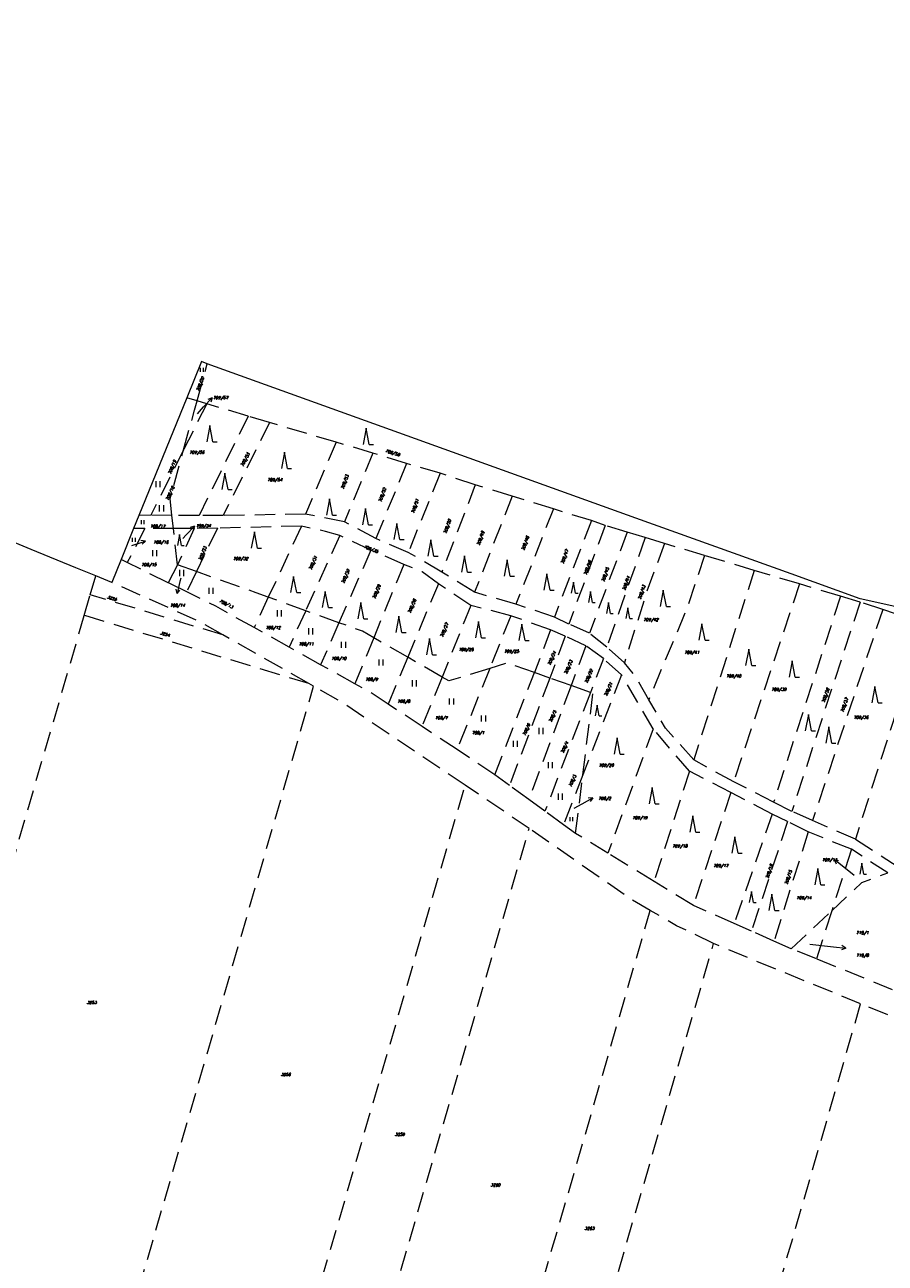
# Model space of a CAD drawing. Header units: metres. Extents: x -626722 to -621116, y -1178216 to -1174550.
# Tile 78 of 86: x -623866 to -623655, y -1175565 to -1175261. Entities that reach past the tile are written whole.
import ezdxf
from ezdxf.enums import TextEntityAlignment as Align

# ---------------------------------------------------------------- set-up
doc = ezdxf.new("R2010")
doc.units = ezdxf.units.M
doc.header["$MEASUREMENT"] = 0
doc.linetypes.add('DASHEDX2', pattern=[1.5, 1, -0.5])
for name, color, linetype, lineweight in [('8_kat_KN_Hranice katastrů', 200, 'FENCELINE1', 25), ('8_kat_KN_Hranice parcel', 200, 'DASHEDX2', 25), ('8_kat_KN_PČ popisy', 210, 'Continuous', 0), ('8_kat_KN_Značky kultur', 7, 'Continuous', 0), ('8_kat_KN_Čísla parcel', 200, 'Continuous', 25)]:
    doc.layers.add(name, color=color, linetype=linetype, lineweight=lineweight)
doc.styles.add('Style-ITALICS', font='ITALICS.shx')
doc.linetypes.add('FENCELINE1', pattern='A,0.25,-0.1,[133,ltypeshp.shx,S=0.1,R=0,X=-0.1,Y=0],-0.1,1', length=1.45)

# ---------------------------------------------------------------- blocks, each defined once
blk = doc.blocks.new('1029_169')
at = {"layer": '8_kat_KN_PČ popisy', "color": 6, "linetype": 'Continuous', "lineweight": 0}
for p, q in [((0, 0), (2.05, 2.2)), ((2.05, 2.2), (1, 1.8)), ((2.05, 2.2), (1.73, 1.12))]:
    blk.add_line(p, q, dxfattribs=at)
blk = doc.blocks.new('1029_217')
at = {"layer": '8_kat_KN_PČ popisy', "color": 6, "linetype": 'Continuous', "lineweight": 0}
for p, q in [((0, 0), (-2.36, 1.85)), ((-2.36, 1.85), (-1.27, 1.63)), ((-2.36, 1.85), (-1.88, 0.84))]:
    blk.add_line(p, q, dxfattribs=at)
blk = doc.blocks.new('1029_102')
at = {"layer": '8_kat_KN_PČ popisy', "color": 6, "linetype": 'Continuous', "lineweight": 0}
for p, q in [((0, 0), (2.98, -0.31)), ((2.98, -0.31), (2.04, 0.29)), ((2.98, -0.31), (1.94, -0.71))]:
    blk.add_line(p, q, dxfattribs=at)
blk = doc.blocks.new('1029_117')
at = {"layer": '8_kat_KN_PČ popisy', "color": 6, "linetype": 'Continuous', "lineweight": 0}
for p, q in [((0, 0), (2.85, 0.93)), ((2.85, 0.93), (1.75, 1.09)), ((2.85, 0.93), (2.06, 0.14))]:
    blk.add_line(p, q, dxfattribs=at)
blk = doc.blocks.new('1029_260')
at = {"layer": '8_kat_KN_PČ popisy', "color": 6, "linetype": 'Continuous', "lineweight": 0}
for p, q in [((0, 0), (-0.73, -2.91)), ((-0.73, -2.91), (-0.97, -1.82)), ((-0.73, -2.91), (0, -2.06))]:
    blk.add_line(p, q, dxfattribs=at)
blk = doc.blocks.new('1029_189')
at = {"layer": '8_kat_KN_PČ popisy', "color": 6, "linetype": 'Continuous', "lineweight": 0}
for p, q in [((0, 0), (2.62, 1.46)), ((2.62, 1.46), (1.51, 1.41)), ((2.62, 1.46), (1.99, 0.53))]:
    blk.add_line(p, q, dxfattribs=at)
blk = doc.blocks.new('3.08')
at = {"layer": '8_kat_KN_Značky kultur', "color": 7, "linetype": 'Continuous', "lineweight": 13}
for p, q in [((0, 4), (-0.75, 0)), ((0.75, 0), (0, 4)), ((0.75, 0), (1.75, 0))]:
    blk.add_line(p, q, dxfattribs=at)
blk = doc.blocks.new('3.08_1')
at = {"layer": '8_kat_KN_Značky kultur', "color": 7, "linetype": 'Continuous', "lineweight": 13}
for p, q in [((0, 2.68), (-0.5, 0)), ((0.5, 0), (0, 2.68)), ((0.5, 0), (1.17, 0))]:
    blk.add_line(p, q, dxfattribs=at)
blk = doc.blocks.new('3.06')
at = {"layer": '8_kat_KN_Značky kultur', "color": 7, "linetype": 'Continuous', "lineweight": 13}
for p, q in [((-0.51, 0), (-0.51, 1.5)), ((0.49, 0), (0.49, 1.5))]:
    blk.add_line(p, q, dxfattribs=at)
blk = doc.blocks.new('3.06_1')
at = {"layer": '8_kat_KN_Značky kultur', "color": 7, "linetype": 'Continuous', "lineweight": 13}
for p, q in [((-0.34, 0), (-0.34, 1)), ((0.33, 0), (0.33, 1))]:
    blk.add_line(p, q, dxfattribs=at)

msp = doc.modelspace()

# ---------------------------------------------------------------- linework, layer by layer
at = {"layer": '8_kat_KN_Hranice katastrů', "lineweight": 13, "flags": 128}
msp.add_lwpolyline([(-625852.04, -1174626.53), (-626040.35, -1174699.9), (-626044.84, -1174701.65), (-626079.82, -1174732.74), (-626087.17, -1174724.59), (-626094.59, -1174716.36), (-626108.29, -1174725.86), (-626139.6, -1174663), (-626142.76, -1174651.47), (-626147.58, -1174633.84), (-626177.49, -1174657.65), (-626189.84, -1174646.23), (-626197.97, -1174638.7), (-626204.07, -1174633.06), (-626210.75, -1174626.88), (-626221.49, -1174616.94), (-626226.53, -1174612.28), (-626235.01, -1174604.43), (-626243.82, -1174596.28), (-626253.16, -1174587.64), (-626262.1, -1174579.36), (-626263.17, -1174578.37), (-626268.76, -1174573.2), (-626272.87, -1174569.4), (-626280.35, -1174562.48), (-626284.23, -1174558.89), (-626366.4, -1174553.29), (-626375.76, -1174552.65), (-626384.06, -1174552.09), (-626393.5, -1174551.44), (-626402.5, -1174550.83), (-626410.43, -1174550.29), (-626456.76, -1174672.2), (-626471.93, -1174695.74), (-626482.81, -1174713.06), (-626484.56, -1174715.84), (-626487.17, -1174720), (-626488.89, -1174723.62), (-626502.09, -1174751.47), (-626516.03, -1174780.89), (-626528.59, -1174807.4), (-626550.57, -1174812.23), (-626562.79, -1174814.91), (-626576.86, -1174818.14), (-626580.35, -1174818.94), (-626645.6, -1174953.22), (-626653.03, -1174970.15), (-626684.55, -1175037.86), (-626686, -1175040.97), (-626687.55, -1175044.3), (-626631.84, -1175118.59), (-626630.36, -1175120.56), (-626625.88, -1175124.38), (-626622.8, -1175127), (-626620, -1175129.38), (-626609.13, -1175138.65), (-626600.28, -1175161.93), (-626597.68, -1175186.91), (-626579.19, -1175203.5), (-626599.8, -1175222.22), (-626600.81, -1175225.76), (-626601.9, -1175229.61), (-626605.75, -1175243.12), (-626640.34, -1175364.6), (-626651.76, -1175404.73), (-626653.94, -1175412.37), (-626665.96, -1175418.01), (-626676.58, -1175422.98), (-626699.62, -1175445.56), (-626716.99, -1175471.64), (-626721.57, -1175478.51), (-626718.08, -1175490.63), (-626689.37, -1175590.24), (-626688.95, -1175591.71), (-626681.58, -1175617.3), (-626680.38, -1175637.27), (-626679.64, -1175649.67), (-626676.23, -1175706.44), (-626671.98, -1175777.17), (-626668.1, -1175841.75), (-626664.26, -1175877.5), (-626656.46, -1175949.97), (-626693.18, -1175993.2), (-626689.21, -1176029.64), (-626687.52, -1176031.68), (-626686.33, -1176033.12), (-626684.94, -1176034.8), (-626683.79, -1176036.18), (-626614, -1176120.42), (-626602.4, -1176130.73), (-626593.12, -1176137.86), (-626584.96, -1176144.14), (-626547.27, -1176144.38), (-626533.77, -1176144.46), (-626504.81, -1176143.65), (-626406.93, -1176152.31), (-626409.37, -1176159.67), (-626415.14, -1176177.06), (-626421.53, -1176196.31), (-626431.16, -1176225.32), (-626419.99, -1176232.13), (-626407.48, -1176241.56), (-626403.01, -1176244.94), (-626392.15, -1176253.13), (-626383.56, -1176259.6), (-626365.29, -1176273.38), (-626360.83, -1176275.9), (-626330.82, -1176292.85), (-626328.3, -1176294.69), (-626325.4, -1176296.82), (-626321.02, -1176300.02), (-626320.14, -1176301.38), (-626309.08, -1176318.54), (-626303.56, -1176327.1), (-626275.19, -1176343.14), (-626230.13, -1176368.62), (-626220.88, -1176362.84), (-626205.06, -1176368.5), (-626197.34, -1176371.41), (-626193.44, -1176372.88), (-626183.79, -1176376.53), (-626174.84, -1176382.62), (-626170.14, -1176387.02), (-626162.46, -1176394.2), (-626143.33, -1176415.21), (-626136.56, -1176422.64), (-626124.57, -1176443.84), (-626101.66, -1176469.79), (-626095.62, -1176476.63), (-626092.92, -1176473.71), (-626091.09, -1176475.08), (-626067.85, -1176492.43), (-626063.21, -1176495.9), (-626032.24, -1176523.03), (-626014.15, -1176529.78), (-626012.39, -1176529.73), (-625959.45, -1176528.25), (-625951.98, -1176531.09), (-625931.5, -1176538.9), (-625906.21, -1176553.11), (-625904.25, -1176554.21), (-625893.59, -1176557.55), (-625863.9, -1176576.76), (-625847.42, -1176579.14), (-625797.53, -1176586.33), (-625790.2, -1176587.39), (-625782.61, -1176588.48), (-625767.55, -1176590.66), (-625757.66, -1176592.09), (-625749.89, -1176593.21), (-625740.01, -1176594.64), (-625731.85, -1176595.81), (-625724.25, -1176596.91), (-625659.61, -1176606.23), (-625600.82, -1176614.71), (-625580.89, -1176617.58), (-625566.09, -1176619.72), (-625500.04, -1176629.25), (-625441.67, -1176637.67), (-625428.63, -1176639.55), (-625419.79, -1176635.78), (-625390.47, -1176623.27), (-625379.99, -1176631.32), (-625377.22, -1176633.45), (-625374.21, -1176639.52), (-625372.83, -1176641.65), (-625355.33, -1176677.54), (-625334.79, -1176715.1), (-625291.65, -1176758.17), (-625291.16, -1176758.66), (-625296.47, -1176769.25), (-625299.22, -1176774.94), (-625302.88, -1176782.5), (-625305.03, -1176793.68), (-625310.51, -1176822.23), (-625312.64, -1176833.29), (-625314.29, -1176841.87), (-625286.37, -1176852.42), (-625282.23, -1176853.99), (-625278.44, -1176855.42), (-625271.46, -1176858.07), (-625265.75, -1176860.23), (-625257.66, -1176863.28), (-625251.67, -1176865.54), (-625243.64, -1176868.58), (-625239.69, -1176870.07), (-625235.92, -1176871.5), (-625233, -1176872.61), (-625230.97, -1176873.37), (-625228.83, -1176874.18), (-625225.65, -1176875.39), (-625220.76, -1176877.24), (-625213.57, -1176879.95), (-625208.53, -1176881.86), (-625207.5, -1176882.25), (-625203.79, -1176882.99), (-625200.71, -1176883.61), (-625196.76, -1176884.4), (-625194.16, -1176884.91), (-625188.65, -1176886.01), (-625185.69, -1176886.6), (-625181.13, -1176887.52), (-625178.38, -1176888.07), (-625173.33, -1176889.07), (-625169.8, -1176889.78), (-625166.58, -1176890.42), (-625161.66, -1176891.41), (-625157.37, -1176892.26), (-625150.47, -1176893.64), (-625143.76, -1176894.98), (-625140.44, -1176895.65), (-625128.3, -1176894.51), (-625120.25, -1176893.76), (-625112.59, -1176893.04), (-625102.63, -1176892.11), (-625090.44, -1176890.97), (-625063.86, -1176897.07), (-625035.95, -1176903.47), (-625022.31, -1176906.6), (-625009.45, -1176909.55), (-624998.78, -1176912), (-624995.3, -1176912.8), (-625007.88, -1176967.15), (-625008.17, -1176968.39), (-625009.14, -1176972.57), (-624986.76, -1176980.28), (-624913.21, -1176997.19), (-624884.87, -1176999.81), (-624883.16, -1177024.84), (-624861.48, -1177028.76), (-624846.56, -1177030.78), (-624834.36, -1177032.44), (-624809.84, -1177029.18), (-624805.18, -1177026.79), (-624782.47, -1177015.11), (-624767.57, -1177010.58), (-624734.91, -1177007.55), (-624731.97, -1177006.52), (-624717.58, -1177001.48), (-624709.41, -1176998.62), (-624707.93, -1176998.1), (-624705.65, -1177001.63), (-624697.38, -1177014.35), (-624692.91, -1177021.23), (-624654.81, -1177110.04), (-624637.1, -1177114.08), (-624623.6, -1177117.16), (-624609.33, -1177120.42), (-624593.82, -1177123.95), (-624579.56, -1177127.21), (-624568.19, -1177129.8), (-624562.55, -1177131.09), (-624558.15, -1177132.09), (-624531.5, -1177138.17), (-624463.75, -1177155.33), (-624456.48, -1177157.17), (-624450.44, -1177158.7), (-624438.33, -1177161.77), (-624430.47, -1177163.76), (-624417.85, -1177166.96), (-624365.74, -1177180.16), (-624315.56, -1177192.88), (-624293.21, -1177198.54), (-624291.46, -1177198.98), (-624269.71, -1177204.49), (-624219.52, -1177217.21), (-624177.44, -1177227.71), (-624170.59, -1177229.04), (-624164.77, -1177230.17), (-624163.84, -1177230.35), (-624137.63, -1177236.06), (-624135.98, -1177236.43), (-624134.62, -1177236.74), (-624128.76, -1177238.06), (-624126.05, -1177238.67), (-624075.58, -1177277.81), (-624010.92, -1177327.96), (-623980.59, -1177351.48), (-623963.9, -1177364.42), (-623961.95, -1177365.93), (-623960.02, -1177367.43), (-623958.36, -1177368.72), (-623957.21, -1177370.73), (-623956.24, -1177372.43), (-623953.07, -1177377.97), (-623944.01, -1177379.83), (-623941.71, -1177380.3), (-623930.34, -1177382.63), (-623795.45, -1177410.26), (-623737.18, -1177422.2), (-623726.41, -1177424.41), (-623719.17, -1177425.89), (-623704.71, -1177428.85), (-623697.74, -1177430.28), (-623691.6, -1177431.54), (-623685.53, -1177432.78), (-623679.04, -1177434.11), (-623672.5, -1177435.45), (-623665.66, -1177436.85), (-623659.17, -1177438.18), (-623646.49, -1177440.78), (-623640.87, -1177441.93), (-623625.74, -1177445.03), (-623626.14, -1177447.49), (-623626.46, -1177449.46), (-623626.86, -1177451.92), (-623622.56, -1177452.81), (-623615.96, -1177454.18), (-623608.24, -1177455.78), (-623597.23, -1177458.06), (-623571.65, -1177463.35), (-623563.33, -1177465.08), (-623553.82, -1177467.05), (-623537.12, -1177470.5), (-623519.98, -1177474.05), (-623513.98, -1177475.3), (-623460.27, -1177486.42), (-623461.13, -1177491.34), (-623461.71, -1177494.67), (-623465.49, -1177516.45), (-623482.16, -1177612.45), (-623502.72, -1177730.81), (-623503.88, -1177737.5), (-623504.31, -1177740.18), (-623504.62, -1177742.13), (-623505.08, -1177745.05), (-623502.72, -1177745.5), (-623480.65, -1177750.11), (-623468.69, -1177752.61), (-623434.69, -1177759.71), (-623431.3, -1177760.42), (-623411.88, -1177764.48), (-623403.24, -1177766.28), (-623401.25, -1177766.7), (-623399.85, -1177766.95), (-623395.04, -1177767.79), (-623375.45, -1177771.24), (-623371.57, -1177787.88), (-623369.81, -1177795.42), (-623345.41, -1177899.96), (-623331.38, -1177960.09), (-623330.3, -1177964.72), (-623330.16, -1177965.32), (-623330.71, -1177967.86), (-623332.08, -1177974.23), (-623332.26, -1177975.07), (-623332.78, -1177977.46), (-623328.58, -1177978.24), (-623313.3, -1177981.08), (-623287.47, -1177990.63), (-623264.45, -1178002.83), (-623261.29, -1178004.34), (-623253.54, -1178008.05), (-623242.61, -1178013.28), (-623237.92, -1178015.52), (-623150.45, -1178060.72), (-623147.34, -1178062.33), (-623102, -1178085.75), (-622964.39, -1178156.68), (-622922.17, -1178178.6), (-622878.91, -1178194.83), (-622877.34, -1178195.42), (-622828.97, -1178211.5), (-622812.21, -1178214.98), (-622808.58, -1178215.73), (-622807.82, -1178215.61), (-622800.1, -1178214.37), (-622795.23, -1178213.6), (-622785.8, -1178212.09), (-622780.44, -1178209.44), (-622760.13, -1178199.4), (-622723.64, -1178181.35), (-622714.31, -1178176.74), (-622708.27, -1178172.83), (-622705.71, -1178171.18), (-622702.81, -1178169.3), (-622702.1, -1178168.84), (-622677.92, -1178156.68), (-622670.5, -1178153.51), (-622651.49, -1178145.38), (-622643.54, -1178141.98), (-622605.79, -1178132), (-622576.29, -1178124.2), (-622492.96, -1178103.84), (-622482.49, -1178101.28), (-622477.67, -1178100.1), (-622469.7, -1178098.15), (-622457.02, -1178095.06), (-622449.88, -1178093.31), (-622443.45, -1178091.74), (-622433.61, -1178089.33), (-622431.06, -1178088.71), (-622423.14, -1178086.72), (-622412.11, -1178083.94), (-622405.93, -1178082.38), (-622400.06, -1178080.91), (-622395.05, -1178079.64), (-622391.18, -1178078.67), (-622356.2, -1178069.86), (-622351.1, -1178068.58), (-622340.21, -1178065.84), (-622334.46, -1178064.39), (-622329.5, -1178063.14), (-622318.7, -1178060.42), (-622308.12, -1178057.76), (-622297.43, -1178055.06), (-622287.34, -1178052.52), (-622279.56, -1178050.56), (-622235.46, -1178039.46), (-622232.64, -1178038.76), (-622199.97, -1178030.63), (-622087.18, -1178002.56), (-622085.85, -1178002.23), (-622081.88, -1178001.34), (-622080.97, -1177998.22), (-622078.95, -1177991.33), (-622078.18, -1177988.69), (-622074.87, -1177975.28), (-622073.81, -1177970.98), (-622059.95, -1177914.89), (-622055.85, -1177875.6), (-622054.42, -1177858.33), (-622038.55, -1177798.48), (-622036.99, -1177789.81), (-622068.8, -1177779.38), (-622087.72, -1177773.17), (-622109.7, -1177760.45), (-622118.17, -1177755.55), (-622120.26, -1177752.94), (-622152.52, -1177712.6), (-622181.7, -1177693.4), (-622264.99, -1177665.15), (-622291.95, -1177659), (-622360.46, -1177643.93), (-622367.2, -1177642.45), (-622378.61, -1177636.84), (-622423.28, -1177605.81), (-622461.58, -1177568.64), (-622484.26, -1177552.66), (-622597.41, -1177527.71), (-622635.3, -1177509), (-622658.05, -1177502.91), (-622725.11, -1177494.82), (-622731.43, -1177491.33), (-622738.6, -1177487.37), (-622741.35, -1177485.85), (-622747.51, -1177487.23), (-622781.03, -1177494.72), (-622781.56, -1177493.2), (-622782.07, -1177491.71), (-622783.44, -1177487.73), (-622784.4, -1177484.95), (-622786.68, -1177477.63), (-622768.07, -1177471.87), (-622726.08, -1177458.86), (-622708.4, -1177453.39), (-622702.77, -1177451.64), (-622684.6, -1177446.02), (-622568.57, -1177410.08), (-622555.54, -1177406.23), (-622562.78, -1177372.51), (-622566.79, -1177361.45), (-622570.17, -1177352.12), (-622575.79, -1177336.61), (-622578.15, -1177330.14), (-622579.7, -1177325.87), (-622592.9, -1177289.64), (-622595.15, -1177283.48), (-622599.08, -1177272.69), (-622598.15, -1177272.02), (-622596.62, -1177270.91), (-622590.17, -1177266.25), (-622587.06, -1177264.01), (-622567.07, -1177274.84), (-622530.66, -1177265.46), (-622512.42, -1177244.02), (-622499.95, -1177220.44), (-622498.04, -1177199.81), (-622497.43, -1177193.25), (-622513.53, -1177163.74), (-622536.86, -1177114.27), (-622538.02, -1177097.04), (-622544.27, -1177004.46), (-622545.01, -1176993.53), (-622545.28, -1176989.54), (-622525.81, -1176919.76), (-622519.47, -1176904.57), (-622516.52, -1176895.56), (-622512.57, -1176883.51), (-622497.26, -1176836.75), (-622496.44, -1176835.36), (-622470.35, -1176791.24), (-622470.21, -1176791), (-622467.4, -1176786.25), (-622434.65, -1176761.78), (-622430.98, -1176756.2), (-622417.74, -1176736.1), (-622397.39, -1176663.53), (-622375.31, -1176618.82), (-622351.21, -1176606.81), (-622331.55, -1176584.66), (-622297.25, -1176515.77), (-622247.39, -1176461.84), (-622221.21, -1176441.78), (-622198.71, -1176431.48), (-622182.15, -1176419.39), (-622160.36, -1176419.51), (-622158.27, -1176422.4), (-622156.31, -1176425.09), (-622155.37, -1176426.4), (-622146.92, -1176438.05), (-622136.86, -1176442.9), (-622125.45, -1176444.04), (-622118.72, -1176444.71), (-622111.76, -1176445.4), (-622111.04, -1176445.47), (-622097.72, -1176446.8), (-622062.24, -1176442.63), (-622025.22, -1176458.05), (-622020.19, -1176461.21), (-622012.4, -1176466.11), (-622001.09, -1176475.06), (-621971.85, -1176491.46), (-621963.89, -1176495.93), (-621961.96, -1176497.01), (-621962.13, -1176493.44), (-621962.85, -1176477.76), (-621969.83, -1176473.02), (-621972.32, -1176471.33), (-621972.38, -1176471.28), (-621977.22, -1176468), (-621984.53, -1176463.03), (-621989.76, -1176459.47), (-622003.38, -1176443.22), (-622023.55, -1176435.19), (-622030.74, -1176432.32), (-622048.78, -1176426.57), (-622102.82, -1176409.35), (-622132.66, -1176383.61), (-622141.78, -1176379.09), (-622162.3, -1176368.94), (-622182.81, -1176358.78), (-622203.33, -1176348.62), (-622215.84, -1176342.43), (-622217.61, -1176341.55), (-622237.69, -1176347.6), (-622252.54, -1176347.82), (-622264.51, -1176347.99), (-622271.49, -1176348.1), (-622278.66, -1176348.2), (-622303.55, -1176348.57), (-622307.74, -1176348.24), (-622313.05, -1176347.82), (-622509.65, -1176332.31), (-622522.44, -1176331.3), (-622523.47, -1176328.33), (-622525.73, -1176321.86), (-622526.91, -1176318.45), (-622529.58, -1176310.79), (-622538.84, -1176284.24), (-622573.66, -1176272.8), (-622575.07, -1176272.35), (-622602.72, -1176263.46), (-622652.9, -1176250.88), (-622661.13, -1176248.81), (-622667.67, -1176247.17), (-622668.41, -1176247.08), (-622670.8, -1176246.78), (-622673.67, -1176246.42), (-622674.5, -1176246.32), (-622692.64, -1176244.07), (-622696.28, -1176243.62), (-622700.57, -1176243.09), (-622707.85, -1176242.18), (-622716.13, -1176241.16), (-622723.9, -1176240.2), (-622731.95, -1176239.2), (-622732.34, -1176239.15), (-622739.58, -1176238.25), (-622746.64, -1176237.37), (-622749.55, -1176237.01), (-622733.65, -1176154.44), (-622700.54, -1175982.48), (-622700.36, -1175981.54), (-622699.67, -1175977.97), (-622698.92, -1175974.04), (-622698.34, -1175971.01), (-622687.88, -1175916.7), (-622660.91, -1175766.94), (-622654.83, -1175733.2), (-622640.45, -1175684.53), (-622638.82, -1175679.04), (-622638.47, -1175677.86), (-622636.01, -1175669.51), (-622640.99, -1175669.14), (-622659.28, -1175667.79), (-622679.29, -1175649.45), (-622710.67, -1175613.63), (-622736.93, -1175603.53), (-622780.89, -1175586.63), (-622817.66, -1175573.34), (-622850.41, -1175560.14), (-622858.52, -1175556.87), (-622865.8, -1175554.67), (-622894.55, -1175546.01), (-622923.33, -1175540.13), (-622924.99, -1175540.08), (-622938.18, -1175539.71), (-622986.92, -1175538.35), (-622996.3, -1175545.8), (-623004.02, -1175547.35), (-623009.54, -1175543.61), (-623024.77, -1175537.84), (-623039.52, -1175532.26), (-623088.53, -1175522.77), (-623098.46, -1175520.85), (-623183.64, -1175504.36), (-623188.06, -1175503.5), (-623213.91, -1175498.5), (-623314.42, -1175479.04), (-623334.39, -1175475.17), (-623358.28, -1175470.55), (-623367.67, -1175468.73), (-623403.57, -1175461.78), (-623407.64, -1175460.99), (-623451.72, -1175452.45), (-623471.52, -1175448.62), (-623476.63, -1175447.63), (-623503.08, -1175442.51), (-623545.94, -1175434.21), (-623571.62, -1175429.24), (-623574.73, -1175428.64), (-623582.71, -1175427.09), (-623584.32, -1175426.78), (-623593.92, -1175424.92), (-623598.69, -1175424), (-623621.54, -1175416.62), (-623641.26, -1175410.25), (-623645.3, -1175407.72), (-623651.85, -1175403.62), (-623661.11, -1175401.57), (-623677.99, -1175395.49), (-623716.17, -1175381.75), (-623821.31, -1175343.9), (-623822.78, -1175343.37), (-623826.37, -1175352.23), (-623838.09, -1175381.12), (-623839.41, -1175384.36), (-623842.48, -1175391.94), (-623844.76, -1175397.56), (-623848.71, -1175395.95), (-623853.6, -1175393.95), (-623864.51, -1175389.49), (-623877.04, -1175384.37), (-623899.48, -1175375.2), (-623913.17, -1175369.61), (-623921.39, -1175366.25), (-623931.98, -1175361.92), (-623943.52, -1175357.2), (-623947.18, -1175355.71), (-623952.99, -1175353.34), (-623965.84, -1175349.08), (-623972.42, -1175346.9), (-623984.43, -1175342.92), (-623992.28, -1175340.32), (-624017.35, -1175332.01), (-624032.51, -1175326.98), (-624046.92, -1175322.21), (-624061.99, -1175317.21), (-624073.47, -1175313.41), (-624076.66, -1175312.35), (-624087.61, -1175308.71), (-624091.33, -1175307.48), (-624101.34, -1175304.17), (-624106.82, -1175302.35), (-624113.5, -1175301.17), (-624118.24, -1175300.33), (-624129.53, -1175298.33), (-624133.89, -1175297.56), (-624151.02, -1175294.53), (-624151.52, -1175294.44), (-624172.03, -1175290.81), (-624186.19, -1175288.3), (-624187.09, -1175288), (-624194.53, -1175285.47), (-624198.59, -1175284.09), (-624205.73, -1175281.67), (-624212.31, -1175279.43), (-624227.17, -1175274.38), (-624238.4, -1175270.57), (-624259.44, -1175263.43), (-624275.87, -1175257.85), (-624299.08, -1175249.97), (-624301.46, -1175249.16), (-624313.52, -1175245.81), (-624342.41, -1175237.79), (-624359.84, -1175232.95), (-624361.68, -1175232.44), (-624394.55, -1175223.32), (-624398.65, -1175222.18), (-624421.01, -1175215.97), (-624483.58, -1175191.07), (-624513.75, -1175179.07), (-624530.67, -1175171), (-624538.61, -1175167.21), (-624555.74, -1175162.8), (-624591.3, -1175152.22), (-624616.6, -1175146.76), (-624669.36, -1175122.42), (-624675.53, -1175119.79), (-624681, -1175117.47), (-624701.37, -1175108.8), (-624727.01, -1175103.3), (-624746.71, -1175099.08), (-624769.57, -1175100.35), (-624771.98, -1175100.01), (-624795.35, -1175096.73), (-624805.39, -1175095.32), (-624823.86, -1175088.76), (-624829.6, -1175083.81), (-624841.52, -1175073.52), (-624857.12, -1175057.81), (-624863.3, -1175051.59), (-624869.83, -1175045.01), (-624876.29, -1175040.67), (-624892.64, -1175029.67), (-624937.61, -1174997.86), (-624939.04, -1175000.11), (-624941.81, -1175004.46), (-624944.6, -1175008.85), (-624963.63, -1175006.96), (-625019.59, -1175001.41), (-625073.91, -1174996.02), (-625074.39, -1174997.67), (-625096.23, -1175073.28), (-625183.77, -1175056.93), (-625265.34, -1175036.6), (-625288.39, -1175030.85), (-625293.16, -1175029.66), (-625299.12, -1175028.18), (-625337.06, -1175018.72), (-625388.84, -1175005.82), (-625464.8, -1174986.89), (-625495.36, -1174979.27), (-625512.53, -1174974.99), (-625543.08, -1174967.38), (-625574.39, -1174959.57), (-625576.76, -1174958.98), (-625579.4, -1174958.32), (-625579.67, -1174958.25), (-625587.62, -1174953.77), (-625615.29, -1174938.17), (-625639.27, -1174924.66), (-625651.18, -1174917.94), (-625659.41, -1174913.3), (-625667.61, -1174908.68), (-625687.09, -1174897.7), (-625697.09, -1174892.07), (-625701.5, -1174889.58), (-625704.92, -1174885.17), (-625711.81, -1174876.29), (-625717.7, -1174868.69), (-625719.42, -1174866.48), (-625721.06, -1174864.36), (-625724.39, -1174860.06), (-625726.69, -1174857.09), (-625729.25, -1174853.8), (-625730.41, -1174852.3), (-625731.76, -1174848.68), (-625734.18, -1174842.18), (-625737.88, -1174832.26), (-625738.58, -1174830.37), (-625740.44, -1174825.37), (-625742.03, -1174821.11), (-625747.34, -1174806.85), (-625757.52, -1174779.52), (-625765.58, -1174757.89), (-625771.8, -1174741.18), (-625780.24, -1174729.34), (-625789.62, -1174716.2), (-625798.16, -1174704.22), (-625803.67, -1174696.5), (-625809.22, -1174688.71), (-625810.19, -1174687.35), (-625811.75, -1174685.5), (-625813.79, -1174683.1), (-625814.16, -1174682.55), (-625828.4, -1174661.5), (-625830.3, -1174658.68), (-625833.25, -1174654.32), (-625833.44, -1174654.04), (-625841.42, -1174642.24), (-625842.46, -1174640.7), (-625852.04, -1174626.53)], close=True, dxfattribs=at)
at = {"layer": '8_kat_KN_Hranice parcel', "lineweight": 13, "ltscale": 5}
for p, q in [((-623823.83, -1175352.99), (-623821.31, -1175343.9)), ((-623821.45, -1175353.7), (-623827.14, -1175365.02)), ((-623823.83, -1175352.99), (-623826.37, -1175352.23)), ((-623821.45, -1175353.7), (-623823.83, -1175352.99)), ((-623811.29, -1175356.75), (-623821.45, -1175353.7)), ((-623811.29, -1175356.75), (-623823.35, -1175381.14)), ((-623806.03, -1175358.31), (-623811.29, -1175356.75)), ((-623806.03, -1175358.31), (-623817.44, -1175381.17)), ((-623789.71, -1175363.13), (-623806.03, -1175358.31)), ((-623789.71, -1175363.13), (-623797.19, -1175380.78)), ((-623780.67, -1175365.83), (-623789.71, -1175363.13)), ((-623827.14, -1175365.02), (-623835.21, -1175381.06)), ((-623780.67, -1175365.83), (-623787.64, -1175382.67)), ((-623772.39, -1175368.38), (-623780.67, -1175365.83)), ((-623772.39, -1175368.38), (-623779.97, -1175386.79)), ((-623764.17, -1175370.76), (-623772.39, -1175368.38)), ((-623764.17, -1175370.76), (-623772, -1175390.19)), ((-623755.54, -1175373.57), (-623764.17, -1175370.76)), ((-623755.54, -1175373.57), (-623763.72, -1175395.02)), ((-623746.49, -1175376.39), (-623755.54, -1175373.57)), ((-623746.49, -1175376.39), (-623755.75, -1175399.99)), ((-623736.38, -1175379.53), (-623746.49, -1175376.39)), ((-623835.21, -1175381.06), (-623838.09, -1175381.12)), ((-623829.98, -1175381.1), (-623835.21, -1175381.06)), ((-623829.63, -1175384.34), (-623829.98, -1175381.1)), ((-623823.35, -1175381.14), (-623829.98, -1175381.1)), ((-623817.44, -1175381.17), (-623823.35, -1175381.14)), ((-623797.19, -1175380.78), (-623817.44, -1175381.17)), ((-623787.64, -1175382.67), (-623797.19, -1175380.78)), ((-623736.38, -1175379.53), (-623745.55, -1175402.91)), ((-623727, -1175382.39), (-623736.38, -1175379.53)), ((-623836.64, -1175384.36), (-623840.98, -1175392.68)), ((-623836.64, -1175384.36), (-623839.41, -1175384.36)), ((-623829.63, -1175384.34), (-623836.64, -1175384.36)), ((-623824.5, -1175384.31), (-623829.63, -1175384.34)), ((-623828.66, -1175393.27), (-623829.63, -1175384.34)), ((-623824.5, -1175384.31), (-623828.66, -1175393.27)), ((-623818.84, -1175384.23), (-623824.5, -1175384.31)), ((-623818.84, -1175384.23), (-623823.99, -1175394.92)), ((-623798.16, -1175383.76), (-623818.84, -1175384.23)), ((-623798.16, -1175383.76), (-623806.34, -1175401.19)), ((-623779.97, -1175386.79), (-623787.64, -1175382.67)), ((-623727, -1175382.39), (-623736.12, -1175406.09)), ((-623723.64, -1175383.58), (-623732.6, -1175407.79)), ((-623723.64, -1175383.58), (-623727, -1175382.39)), ((-623718.27, -1175385.23), (-623723.64, -1175383.58)), ((-623788.81, -1175386.03), (-623797.17, -1175404.51)), ((-623781.17, -1175389.66), (-623788.81, -1175386.03)), ((-623772, -1175390.19), (-623779.97, -1175386.79)), ((-623718.27, -1175385.23), (-623727.54, -1175410.06)), ((-623713.87, -1175386.54), (-623723.25, -1175413.47)), ((-623713.87, -1175386.54), (-623718.27, -1175385.23)), ((-623709.08, -1175388.03), (-623713.87, -1175386.54)), ((-623781.17, -1175389.66), (-623789, -1175407.47)), ((-623773.1, -1175393.13), (-623781.17, -1175389.66)), ((-623763.72, -1175395.02), (-623772, -1175390.19)), ((-623699.3, -1175390.93), (-623709.08, -1175388.03)), ((-623840.98, -1175392.68), (-623842.48, -1175391.94)), ((-623830.91, -1175397.65), (-623840.98, -1175392.68)), ((-623828.66, -1175393.27), (-623830.91, -1175397.65)), ((-623823.99, -1175394.92), (-623828.66, -1175393.27)), ((-623773.1, -1175393.13), (-623780.45, -1175411.15)), ((-623687.07, -1175394.6), (-623699.3, -1175390.93)), ((-623850.06, -1175400.58), (-623848.71, -1175395.95)), ((-623823.99, -1175394.92), (-623826.38, -1175399.89)), ((-623755.75, -1175399.99), (-623763.72, -1175395.02)), ((-623687.07, -1175394.6), (-623701.94, -1175441.14)), ((-623826.38, -1175399.89), (-623830.91, -1175397.65)), ((-623764.59, -1175397.88), (-623772.12, -1175415.95)), ((-623756.61, -1175403.2), (-623764.59, -1175397.88)), ((-623745.55, -1175402.91), (-623755.75, -1175399.99)), ((-623675.98, -1175397.93), (-623692.12, -1175446.53)), ((-623665.9, -1175400.97), (-623675.98, -1175397.93)), ((-623851.53, -1175405.68), (-623850.06, -1175400.58)), ((-623817.52, -1175410.45), (-623850.06, -1175400.58)), ((-623806.34, -1175401.19), (-623809.84, -1175408.66)), ((-623797.17, -1175404.51), (-623806.34, -1175401.19)), ((-623736.12, -1175406.09), (-623745.55, -1175402.91)), ((-623665.9, -1175400.97), (-623682.31, -1175451.5)), ((-623661.11, -1175402.41), (-623677.86, -1175453.77)), ((-623661.11, -1175402.41), (-623665.9, -1175400.97)), ((-623655.54, -1175404.21), (-623661.11, -1175402.41)), ((-623902.95, -1175583.09), (-623851.53, -1175405.68)), ((-623796.36, -1175422.41), (-623851.53, -1175405.68)), ((-623797.17, -1175404.51), (-623801.22, -1175413.47)), ((-623789, -1175407.47), (-623797.17, -1175404.51)), ((-623756.61, -1175403.2), (-623763.71, -1175420.8)), ((-623746.8, -1175405.75), (-623756.61, -1175403.2)), ((-623746.8, -1175405.75), (-623752, -1175418.69)), ((-623737.04, -1175409.19), (-623746.8, -1175405.75)), ((-623732.6, -1175407.79), (-623736.12, -1175406.09)), ((-623655.54, -1175404.21), (-623672.8, -1175456.04)), ((-623645.3, -1175407.72), (-623655.54, -1175404.21)), ((-623801.22, -1175413.47), (-623809.84, -1175408.66)), ((-623789, -1175407.47), (-623793.52, -1175417.76)), ((-623727.54, -1175410.06), (-623732.6, -1175407.79)), ((-623645.3, -1175407.72), (-623662.23, -1175460.58)), ((-623796.36, -1175422.41), (-623817.52, -1175410.45)), ((-623780.45, -1175411.15), (-623785.07, -1175422.47)), ((-623772.12, -1175415.95), (-623780.45, -1175411.15)), ((-623737.04, -1175409.19), (-623741.02, -1175419.7)), ((-623733.46, -1175410.72), (-623737.26, -1175421.04)), ((-623733.46, -1175410.72), (-623737.04, -1175409.19)), ((-623728.4, -1175413.13), (-623733.46, -1175410.72)), ((-623723.25, -1175413.47), (-623727.54, -1175410.06)), ((-623793.52, -1175417.76), (-623801.22, -1175413.47)), ((-623728.4, -1175413.13), (-623732.03, -1175422.89)), ((-623724.11, -1175416.25), (-623728.4, -1175413.13)), ((-623718.95, -1175417.3), (-623723.25, -1175413.47)), ((-623785.07, -1175422.47), (-623793.52, -1175417.76)), ((-623772.12, -1175415.95), (-623776.91, -1175427.45)), ((-623763.71, -1175420.8), (-623772.12, -1175415.95)), ((-623724.11, -1175416.25), (-623727.29, -1175424.57)), ((-623719.66, -1175420.23), (-623724.11, -1175416.25)), ((-623763.71, -1175420.8), (-623768.61, -1175432.94)), ((-623752, -1175418.69), (-623760.01, -1175438.62)), ((-623750.76, -1175444.83), (-623741.02, -1175419.7)), ((-623737.26, -1175421.04), (-623747.14, -1175447.45)), ((-623737.26, -1175421.04), (-623741.02, -1175419.7)), ((-623732.03, -1175422.89), (-623737.26, -1175421.04)), ((-623719.66, -1175420.23), (-623729.13, -1175444.78)), ((-623711.87, -1175433.49), (-623719.66, -1175420.23)), ((-623846.44, -1175599.77), (-623795.22, -1175423.06)), ((-623795.22, -1175423.06), (-623796.36, -1175422.41)), ((-623732.03, -1175422.89), (-623742.42, -1175450.87)), ((-623727.29, -1175424.57), (-623732.03, -1175422.89)), ((-623727.29, -1175424.57), (-623738.45, -1175453.75)), ((-623768.61, -1175432.94), (-623776.91, -1175427.45)), ((-623760.01, -1175438.62), (-623768.61, -1175432.94)), ((-623711.87, -1175433.49), (-623722.98, -1175464.05)), ((-623692.12, -1175446.53), (-623701.94, -1175441.14)), ((-623747.14, -1175447.45), (-623750.76, -1175444.83)), ((-623729.13, -1175444.78), (-623733.87, -1175457.07)), ((-623730.91, -1175459.21), (-623729.13, -1175444.78)), ((-623702.95, -1175443.92), (-623711.66, -1175470.95)), ((-623692.83, -1175449.17), (-623702.95, -1175443.92)), ((-623805.69, -1175611.79), (-623758.04, -1175447.36)), ((-623742.32, -1175457.95), (-623758.04, -1175447.36)), ((-623742.42, -1175450.87), (-623747.14, -1175447.45)), ((-623682.31, -1175451.5), (-623692.12, -1175446.53)), ((-623738.45, -1175453.75), (-623742.42, -1175450.87)), ((-623692.83, -1175449.17), (-623702.01, -1175476.84)), ((-623682.71, -1175454.42), (-623692.83, -1175449.17)), ((-623677.86, -1175453.77), (-623682.31, -1175451.5)), ((-623733.87, -1175457.07), (-623738.45, -1175453.75)), ((-623682.71, -1175454.42), (-623691.99, -1175481.28)), ((-623678.88, -1175456.27), (-623682.71, -1175454.42)), ((-623672.8, -1175456.04), (-623677.86, -1175453.77)), ((-623730.91, -1175459.21), (-623733.87, -1175457.07)), ((-623678.88, -1175456.27), (-623687.78, -1175483.15)), ((-623673.82, -1175458.82), (-623678.88, -1175456.27)), ((-623662.23, -1175460.58), (-623672.8, -1175456.04)), ((-623788.4, -1175616.92), (-623742.32, -1175457.95)), ((-623722.98, -1175464.05), (-623730.91, -1175459.21)), ((-623673.82, -1175458.82), (-623682.23, -1175485.61)), ((-623663.24, -1175463.08), (-623673.82, -1175458.82)), ((-623662.23, -1175460.58), (-623651.25, -1175467.74)), ((-623663.24, -1175463.08), (-623668.04, -1175478.15)), ((-623654.31, -1175468.87), (-623663.24, -1175463.08)), ((-623711.66, -1175470.95), (-623722.98, -1175464.05)), ((-623702.01, -1175476.84), (-623711.66, -1175470.95)), ((-623755.67, -1175626.65), (-623712.6, -1175478.07)), ((-623691.99, -1175481.28), (-623702.01, -1175476.84)), ((-623678, -1175487.48), (-623668.04, -1175478.15)), ((-623668.04, -1175478.15), (-623671.81, -1175489.99)), ((-623687.78, -1175483.15), (-623691.99, -1175481.28)), ((-623682.23, -1175485.61), (-623687.78, -1175483.15)), ((-623739.18, -1175631.56), (-623697.06, -1175486.21)), ((-623660.96, -1175501.03), (-623697.06, -1175486.21)), ((-623678, -1175487.48), (-623682.23, -1175485.61)), ((-623671.81, -1175489.99), (-623678, -1175487.48)), ((-623653.11, -1175497.57), (-623671.81, -1175489.99)), ((-623702, -1175642.63), (-623660.96, -1175501.03))]:
    msp.add_line(p, q, dxfattribs=at)
at = {"layer": '8_kat_KN_Hranice parcel', "lineweight": 13, "ltscale": 5, "flags": 128}
for points in [[(-623827.14, -1175365.02), (-623824.46, -1175355.28), (-623823.83, -1175352.99)], [(-623829.98, -1175381.1), (-623830.43, -1175376.96), (-623827.14, -1175365.02)], [(-623788.81, -1175386.03), (-623792.33, -1175385.03), (-623798.16, -1175383.76)], [(-623709.08, -1175388.03), (-623713.49, -1175399.94), (-623718.95, -1175417.3)], [(-623764.59, -1175397.88), (-623768.57, -1175394.97), (-623773.1, -1175393.13)], [(-623699.3, -1175390.93), (-623703.58, -1175403.91), (-623712.97, -1175426.38)], [(-623806.34, -1175401.19), (-623809.33, -1175400.11), (-623823.99, -1175394.92)], [(-623675.98, -1175397.93), (-623682.8, -1175395.87), (-623687.07, -1175394.6)], [(-623817.52, -1175410.45), (-623823.6, -1175407.01), (-623844.76, -1175397.56)], [(-623809.84, -1175408.66), (-623819.26, -1175403.41), (-623826.38, -1175399.89)], [(-623780.45, -1175411.15), (-623783.2, -1175409.57), (-623789, -1175407.47)], [(-623741.02, -1175419.7), (-623747.64, -1175417.36), (-623752, -1175418.69)], [(-623712.97, -1175426.38), (-623715.89, -1175421.13), (-623718.95, -1175417.3)], [(-623752, -1175418.69), (-623762.05, -1175421.75), (-623763.71, -1175420.8)], [(-623758.04, -1175447.36), (-623788.54, -1175426.83), (-623795.22, -1175423.06)], [(-623776.91, -1175427.45), (-623781.12, -1175424.67), (-623785.07, -1175422.47)], [(-623729.13, -1175444.78), (-623726.67, -1175424.79), (-623727.29, -1175424.57)], [(-623701.94, -1175441.14), (-623708.83, -1175433.33), (-623712.97, -1175426.38)], [(-623702.95, -1175443.92), (-623707.86, -1175438.25), (-623711.87, -1175433.49)], [(-623750.76, -1175444.83), (-623752.21, -1175443.78), (-623760.01, -1175438.62)], [(-623712.6, -1175478.07), (-623717.98, -1175474.93), (-623742.32, -1175457.95)], [(-623668.04, -1175478.15), (-623660.63, -1175471.21), (-623654.31, -1175468.87)], [(-623697.06, -1175486.21), (-623706.14, -1175481.83), (-623712.6, -1175478.07)], [(-623570.71, -1175535.06), (-623602.07, -1175524.61), (-623616.47, -1175518.84), (-623622.38, -1175518.58), (-623640.97, -1175511.19), (-623645.48, -1175507.23), (-623660.96, -1175501.03)]]:
    msp.add_lwpolyline(points, dxfattribs=at)
at = {"layer": '8_kat_KN_PČ popisy', "lineweight": 0}
for p, q in [((-623823.74, -1175356.14), (-623822.21, -1175354.47)), ((-623827.32, -1175386.81), (-623826.5, -1175385.92)), ((-623839.81, -1175388.5), (-623839.34, -1175388.35)), ((-623827.81, -1175396.51), (-623828.02, -1175397.37)), ((-623731.3, -1175452.99), (-623729.33, -1175451.9)), ((-623662.55, -1175469.49), (-623665.11, -1175467.47)), ((-623673.41, -1175486.38), (-623667.61, -1175487.02))]:
    msp.add_line(p, q, dxfattribs=at)

# ---------------------------------------------------------------- block references
for name, p in [('1029_169', (-623822.21, -1175354.47)), ('1029_169', (-623826.5, -1175385.92)), ('1029_117', (-623839.34, -1175388.35)), ('1029_260', (-623828.02, -1175397.37)), ('1029_189', (-623729.33, -1175451.9)), ('1029_217', (-623665.11, -1175467.47)), ('1029_102', (-623667.61, -1175487.02))]:
    msp.add_blockref(name, p, dxfattribs=at)
at = {"layer": '8_kat_KN_Značky kultur', "lineweight": 13}
for name, p in [('3.06_1', (-623822.61, -1175345.88)), ('3.08', (-623820.67, -1175363.08)), ('3.08', (-623782.3, -1175363.7)), ('3.08', (-623802.36, -1175369.61)), ('3.08', (-623816.98, -1175374.75)), ('3.06', (-623833.37, -1175374.22)), ('3.06', (-623832.51, -1175380.13)), ('3.08', (-623791.35, -1175381.08)), ('3.08', (-623782.51, -1175383.44)), ('3.06_1', (-623837.13, -1175383.29)), ('3.08', (-623774.78, -1175387.06)), ('3.06_1', (-623839.3, -1175387.58)), ('3.08_1', (-623828.16, -1175388.46)), ('3.08', (-623809.76, -1175389.15)), ('3.08', (-623766.43, -1175391.09)), ('3.06', (-623834.17, -1175391.14)), ('3.08', (-623758.21, -1175395.05)), ('3.08', (-623747.7, -1175396.03)), ('3.06', (-623827.57, -1175396)), ('3.08', (-623800.13, -1175400.07)), ('3.08', (-623737.95, -1175399.43)), ('3.06', (-623820.34, -1175400.38)), ('3.08', (-623792.35, -1175403.76)), ('3.08_1', (-623731.47, -1175400.2)), ('3.08_1', (-623727.29, -1175402.49)), ('3.08', (-623709.4, -1175403.45)), ('3.08', (-623783.65, -1175406.53)), ('3.08_1', (-623722.84, -1175405.2)), ('3.06', (-623803.59, -1175405.91)), ('3.08', (-623774.28, -1175409.82)), ('3.08_1', (-623718.1, -1175406.46)), ('3.06', (-623795.88, -1175410.32)), ('3.08', (-623754.77, -1175411.13)), ('3.08', (-623744.08, -1175411.79)), ('3.08', (-623699.9, -1175411.74)), ('3.06', (-623787.83, -1175413.62)), ('3.08', (-623766.77, -1175415.35)), ('3.08', (-623688.43, -1175417.93)), ('3.06', (-623778.6, -1175417.96)), ('3.08', (-623677.75, -1175420.83)), ('3.06', (-623770.42, -1175423.1)), ('3.08', (-623657.44, -1175427.15)), ('3.06', (-623761.33, -1175427.56)), ('3.06', (-623753.48, -1175431.72)), ('3.08_1', (-623725.65, -1175430.34)), ('3.08', (-623673.79, -1175434)), ('3.06', (-623739.37, -1175434.8)), ('3.08', (-623668.78, -1175437.02)), ('3.06', (-623745.67, -1175437.95)), ('3.08', (-623720.71, -1175439.7)), ('3.06', (-623737.08, -1175443.19)), ('3.08', (-623712.15, -1175451.94)), ('3.06', (-623734.59, -1175450.91)), ('3.06_1', (-623731.9, -1175456.2)), ('3.08', (-623702.14, -1175458.87)), ('3.08', (-623691.81, -1175464.03)), ('3.08_1', (-623660.66, -1175469.19)), ('3.08', (-623671.48, -1175471.77)), ('3.08_1', (-623687.78, -1175476.12)), ('3.08', (-623682.73, -1175478.13))]:
    msp.add_blockref(name, p, dxfattribs=at)

# ---------------------------------------------------------------- texts
at = {"layer": '8_kat_KN_Čísla parcel', "lineweight": 0, "style": 'Style-ITALICS'}
for s, rotation, p in [('708/20', 69, (-623822.715, -1175349.001)), ('708/18', 65, (-623830.141, -1175375.846))]:
    msp.add_text(s, height=0.7, rotation=rotation, dxfattribs=at).set_placement(p, align=Align.CENTER)
for s, p in [('709/57', (-623818.079, -1175352.56)), ('708/17', (-623833.513, -1175384.099)), ('709/34', (-623822.289, -1175384.01)), ('708/16', (-623832.697, -1175388.03)), ('708/14', (-623828.657, -1175403.56)), ('708/2', (-623723.783, -1175450.93)), ('709/13', (-623668.587, -1175466)), ('710/8', (-623660.531, -1175489.46))]:
    msp.add_text(s, height=0.7, dxfattribs=at).set_placement(p, align=Align.CENTER)
for s, p in [('709/56', (-623825.71, -1175365.98)), ('709/54', (-623806.59, -1175372.7)), ('708/15', (-623837.49, -1175393.55)), ('709/32', (-623814.98, -1175392.07)), ('708/12', (-623807.02, -1175409.02)), ('709/42', (-623714.28, -1175407.06)), ('708/11', (-623798.91, -1175413.03)), ('709/26', (-623759.64, -1175414.37)), ('709/25', (-623748.51, -1175414.83)), ('709/41', (-623704.25, -1175415.1)), ('708/10', (-623790.86, -1175416.59)), ('708/9', (-623782.56, -1175421.71)), ('709/40', (-623693.97, -1175420.89)), ('709/39', (-623682.89, -1175424.18)), ('708/8', (-623774.64, -1175427.11)), ('708/7', (-623765.43, -1175431.17)), ('709/36', (-623662.71, -1175431.03)), ('708/1', (-623756.38, -1175434.82)), ('709/20', (-623725.23, -1175442.8)), ('709/19', (-623716.99, -1175455.69)), ('709/18', (-623707.15, -1175462.62)), ('709/17', (-623697.14, -1175467.46)), ('709/14', (-623676.71, -1175475.33)), ('710/1', (-623662.07, -1175483.91)), ('3253', (-623850.91, -1175501.05)), ('3256', (-623803.28, -1175518.7)), ('3259', (-623775.28, -1175533.42)), ('3260', (-623751.8, -1175545.84)), ('3263', (-623728.72, -1175556.5))]:
    msp.add_text(s, height=0.7, dxfattribs=at).set_placement(p)
for s, rotation, p in [('709/55', 63, (-623812.552, -1175369.205)), ('709/58', 343, (-623777.688, -1175365.552)), ('708/19', 68, (-623830.301, -1175371.108)), ('709/53', 71, (-623787.846, -1175374.756)), ('709/52', 71, (-623778.616, -1175377.916)), ('709/51', 71, (-623770.576, -1175380.686)), ('709/50', 71, (-623762.666, -1175385.686)), ('709/49', 71, (-623754.486, -1175388.586)), ('709/48', 71, (-623743.546, -1175389.836)), ('709/33', 68, (-623822.833, -1175392.324)), ('709/35', 338, (-623782.988, -1175389.018)), ('709/47', 71, (-623733.876, -1175393.106)), ('709/31', 68, (-623795.741, -1175394.588)), ('709/46', 71, (-623728.246, -1175395.826)), ('709/30', 68, (-623787.741, -1175397.938)), ('709/45', 72, (-623723.881, -1175397.522)), ('709/44', 72, (-623718.741, -1175399.632)), ('709/29', 68, (-623780.121, -1175401.668)), ('709/43', 72, (-623714.921, -1175401.872)), ('3255', 343, (-623845.968, -1175401.452)), ('708/13', 333, (-623818.485, -1175402.327)), ('709/28', 68, (-623771.431, -1175405.238)), ('709/27', 68, (-623763.501, -1175411.098)), ('3254', 343, (-623832.958, -1175410.252)), ('709/24', 67, (-623737.137, -1175418.014)), ('709/23', 67, (-623733.097, -1175420.224)), ('709/22', 67, (-623728.067, -1175422.434)), ('709/21', 67, (-623723.267, -1175425.624)), ('709/38', 71, (-623669.826, -1175427.166)), ('709/37', 71, (-623665.206, -1175429.536)), ('708/5', 66, (-623736.873, -1175432.005)), ('708/6', 66, (-623743.273, -1175435.245)), ('708/4', 66, (-623733.913, -1175439.625)), ('708/3', 66, (-623732.003, -1175447.825)), ('709/16', 73, (-623683.577, -1175470.398)), ('709/15', 73, (-623678.897, -1175471.848))]:
    msp.add_text(s, height=0.7, rotation=rotation, dxfattribs=at).set_placement(p)

doc.saveas('drawing.dxf')
